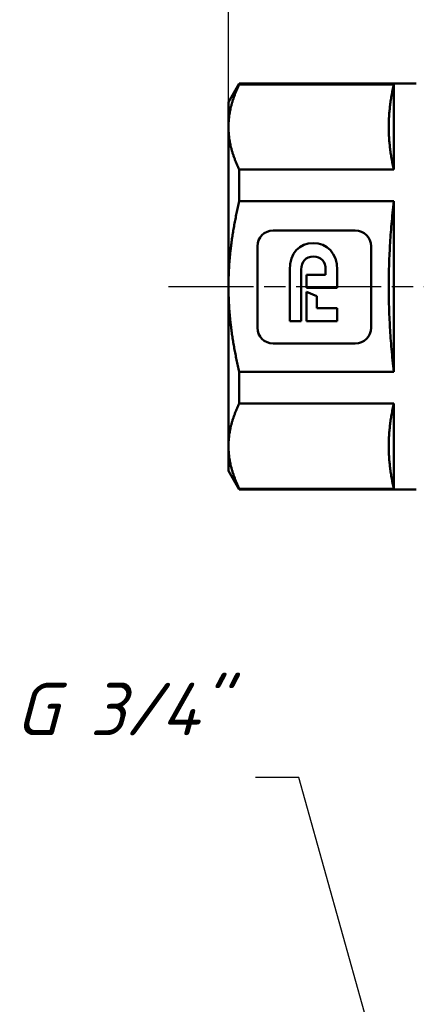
# Model space of a CAD drawing. Header units: millimetres. Extents: x -119 to 741, y -69 to 356.
# Tile 7 of 17: x 38 to 64, y 168 to 234. Entities that reach past the tile are written whole.
import ezdxf
from ezdxf.enums import TextEntityAlignment as Align

# ---------------------------------------------------------------- set-up
doc = ezdxf.new("R2010")
doc.units = ezdxf.units.MM
doc.linetypes.add('CHAIN', pattern=[0.7087, 0.4724, -0.0591, 0.1181, -0.0591])
for name, color, linetype, lineweight in [('Видимый контур (ГОСТ)', 7, 'Continuous', 50), ('Обозначение (ГОСТ)', 7, 'Continuous', 25), ('Осевая линия (ГОСТ)', 7, 'Continuous', 25), ('Размер (ГОСТ)', 7, 'Continuous', 25)]:
    doc.layers.add(name, color=color, linetype=linetype, lineweight=lineweight)
doc.styles.add('Обычный текст (ГОСТ)', font='GOST Common Italic.ttf')
doc.styles.add('Стиль текста145', font='GOST Common Italic.ttf')
doc.dimstyles.new('Диаметр (ГОСТ)$7', dxfattribs={"dimtxt": 3.5, "dimasz": 3.5, "dimexe": 1, "dimexo": 0, "dimgap": 0.5, "dimtad": 1, "dimrnd": 1e-08, "dimtxsty": 'Обычный текст (ГОСТ)', "dimblk": 'Filled-1', "dimcen": 0.09, "dimdle": 15, "dimclrd": 256, "dimclre": 256, "dimclrt": 256, "dimazin": 2, "dimtfac": 0.714286, "dimtdec": 3, "dimtmove": 0, "dimatfit": 3, "dimfxl": 1, "dimtolj": 1, "dimlwd": -1, "dimlwe": 25, "dimarcsym": 0})
doc.dimstyles.new('Обычный (ГОСТ)', dxfattribs={"dimtxt": 3.5, "dimasz": 3.5, "dimexe": 1, "dimexo": 0, "dimgap": 0.5, "dimtad": 1, "dimrnd": 1e-08, "dimtxsty": 'Обычный текст (ГОСТ)', "dimblk": 'Filled-1', "dimcen": 0.09, "dimdle": 15, "dimclrd": 256, "dimclre": 256, "dimclrt": 256, "dimazin": 2, "dimtfac": 0.714286, "dimtdec": 3, "dimtmove": 0, "dimatfit": 3, "dimfxl": 1, "dimtolj": 1, "dimlwd": 25, "dimlwe": 25, "dimarcsym": 0})

# ---------------------------------------------------------------- blocks, each defined once
blk = doc.blocks.new('Filled-1')
at = {"color": 0}
for p, q in [((0, 0), (-1, 0.143)), ((-1, 0.143), (-1, -0.143)), ((-1, 0), (0, 0)), ((-1, -0.143), (0, 0))]:
    blk.add_line(p, q, dxfattribs=at)
at = {"color": 0, "flags": 128}
blk.add_lwpolyline([(-1, -0.143), (0, 0), (-1, 0.143), (-1, -0.143)], dxfattribs=at)
at = {"color": 0}
blk.add_solid([(-1, -0.143), (0, 0), (-1, 0.143), (-1, -0.143)], dxfattribs=at)
blk = doc.blocks.new('*D11')
at = {"layer": 'Defpoints', "color": 0, "linetype": 'Continuous', "transparency": 16777216}
for p in [(98.951, 252.771), (51.951, 226.736), (98.951, 225.131)]:
    blk.add_point(p, dxfattribs=at)
at = {"layer": 'Размер (ГОСТ)', "linetype": 'Continuous', "lineweight": 25, "transparency": 16777216}
for p, q in [((51.951, 226.736), (51.951, 253.771)), ((98.951, 225.131), (98.951, 253.771)), ((55.451, 252.771), (95.451, 252.771))]:
    blk.add_line(p, q, dxfattribs=at)
at = {"layer": 'Размер (ГОСТ)', "linetype": 'Continuous', "lineweight": 25, "transparency": 16777216, "xscale": 3.5, "yscale": 3.5, "zscale": 3.5, "rotation": 180}
blk.add_blockref('Filled-1', (51.951, 252.771), dxfattribs=at)
at = {"layer": 'Размер (ГОСТ)', "linetype": 'Continuous', "lineweight": 25, "transparency": 16777216, "xscale": 3.5, "yscale": 3.5, "zscale": 3.5}
blk.add_blockref('Filled-1', (98.951, 252.771), dxfattribs=at)
at = {"layer": 'Размер (ГОСТ)', "linetype": 'Continuous', "lineweight": 25, "transparency": 16777216, "insert": (72.776, 256.816), "char_height": 3.5, "attachment_point": 1, "style": 'Обычный текст (ГОСТ)'}
blk.add_mtext('\\A1;47', dxfattribs=at)
blk = doc.blocks.new('Текст на выноске_2')
at = {"layer": 'Обозначение (ГОСТ)', "style": 'Стиль текста145'}
blk.add_text('G 3/4"', height=0.9979, dxfattribs=at).set_placement((-4.563, 0.5), align=Align.BOTTOM_LEFT)

msp = doc.modelspace()

# ---------------------------------------------------------------- linework, layer by layer
at = {"layer": 'Видимый контур (ГОСТ)'}
for p, q in [((51.951, 228.377), (52.673, 229.627)), ((52.673, 229.572), (52.673, 229.627)), ((64.451, 229.627), (52.673, 229.627)), ((62.951, 229.572), (52.673, 229.572)), ((62.951, 229.572), (62.951, 223.899)), ((51.951, 228.377), (51.951, 226.736)), ((51.951, 226.736), (51.951, 216.127)), ((52.673, 221.8), (52.673, 223.899)), ((62.951, 223.899), (52.673, 223.899)), ((62.951, 221.8), (52.673, 221.8)), ((62.951, 221.8), (62.951, 210.453)), ((60.388, 219.846), (54.924, 219.846)), ((53.873, 218.803), (53.873, 213.387)), ((61.438, 213.387), (61.438, 218.803)), ((56.024, 213.82), (56.024, 217.247)), ((56.792, 217.261), (56.792, 213.82)), ((57.152, 216.907), (58.41, 216.907)), ((57.152, 216.038), (57.152, 216.907)), ((58.41, 216.907), (58.41, 217.261)), ((59.186, 217.229), (59.186, 216.038)), ((51.951, 216.127), (51.951, 205.518)), ((59.186, 216.038), (57.152, 216.038)), ((57.152, 215.767), (57.839, 215.476)), ((57.152, 213.82), (57.152, 215.767)), ((57.839, 215.476), (57.839, 214.689)), ((57.839, 214.689), (59.186, 214.689)), ((59.186, 214.689), (59.186, 213.82)), ((56.792, 213.82), (56.024, 213.82)), ((59.186, 213.82), (57.152, 213.82)), ((54.924, 212.346), (60.388, 212.346)), ((52.673, 208.355), (52.673, 210.453)), ((62.951, 210.453), (52.673, 210.453)), ((62.951, 208.355), (52.673, 208.355)), ((62.951, 208.355), (62.951, 202.681)), ((51.951, 205.518), (51.951, 203.877)), ((51.951, 203.877), (52.673, 202.627)), ((52.673, 202.627), (52.673, 202.681)), ((62.951, 202.681), (52.673, 202.681)), ((64.451, 202.627), (52.673, 202.627))]:
    msp.add_line(p, q, dxfattribs=at)
for points, weights in [([(52.673, 229.572), (51.951, 228.085), (51.951, 226.736)], [1.01232559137, 1.03149156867, 1]), ([(62.951, 229.572), (62.312, 226.736), (62.951, 223.899)], [1, 1.10204081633, 1]), ([(51.951, 226.736), (51.951, 225.386), (52.673, 223.899)], [1, 1.03149156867, 1.01232559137]), ([(52.673, 221.8), (51.951, 218.826), (51.951, 216.127)], [1.01232559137, 1.03149156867, 1]), ([(62.951, 221.8), (62.312, 216.127), (62.951, 210.453)], [1, 1.10204081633, 1]), ([(51.951, 216.127), (51.951, 213.428), (52.673, 210.453)], [1, 1.03149156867, 1.01232559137]), ([(52.673, 208.355), (51.951, 206.867), (51.951, 205.518)], [1.01232559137, 1.03149156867, 1]), ([(62.951, 208.355), (62.312, 205.518), (62.951, 202.681)], [1, 1.10204081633, 1]), ([(51.951, 205.518), (51.951, 204.168), (52.673, 202.681)], [1, 1.03149156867, 1.01232559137])]:
    msp.add_rational_spline(points, weights, degree=2, dxfattribs=at)
for points in [[(54.924, 219.846), (54.344, 219.846), (53.873, 219.378), (53.873, 218.803)], [(61.438, 218.803), (61.438, 219.378), (60.968, 219.846), (60.388, 219.846)], [(56.024, 217.247), (56.024, 218.367), (56.675, 219.016), (57.596, 219.016)], [(57.596, 219.016), (58.509, 219.016), (59.186, 218.357), (59.186, 217.229)], [(57.601, 218.125), (57.095, 218.125), (56.792, 217.78), (56.792, 217.261)], [(58.41, 217.261), (58.41, 217.78), (58.119, 218.125), (57.601, 218.125)], [(53.873, 213.387), (53.873, 212.813), (54.344, 212.346), (54.924, 212.346)], [(60.388, 212.346), (60.968, 212.346), (61.438, 212.813), (61.438, 213.387)]]:
    msp.add_open_spline(points, degree=3, dxfattribs=at)
at = {"layer": 'Осевая линия (ГОСТ)', "linetype": 'CHAIN', "ltscale": 11.993792}
msp.add_line((47.951, 216.127), (100.584, 216.127), dxfattribs=at)

# ---------------------------------------------------------------- block references
at = {"xscale": 3.499999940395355, "yscale": 3.499999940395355, "zscale": 3.499999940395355}
msp.add_blockref('Текст на выноске_2', (53.75, 183.487), dxfattribs=at)

# ---------------------------------------------------------------- dimensions: what is measured, and where the dimension line sits
at = {"layer": 'Размер (ГОСТ)', "linetype": 'Continuous', "lineweight": 25}
dim = msp.add_linear_dim(base=(98.951, 252.771), p1=(51.951, 226.736), p2=(98.951, 225.131), angle=180, dimstyle='Обычный (ГОСТ)', override={"dimgap": 0.5, "dimdec": 2, "dimtol": 0, "dimlim": 0, "dimtp": 0, "dimtm": 0, "dimtdec": 3, "dimtofl": 0, "dimatfit": 1}, dxfattribs=at)
dim.commit()
dim.dimension.update_dxf_attribs({"geometry": '*D11', "text_midpoint": (75.451, 252.771), "dimtype": 160})

# ---------------------------------------------------------------- leaders
at = {"layer": 'Обозначение (ГОСТ)'}
msp.add_leader([(65.066, 153.26), (56.634, 183.487), (53.75, 183.487)], dimstyle='Диаметр (ГОСТ)$7', override={"dimtad": 0}, dxfattribs=at)

doc.saveas('drawing.dxf')
